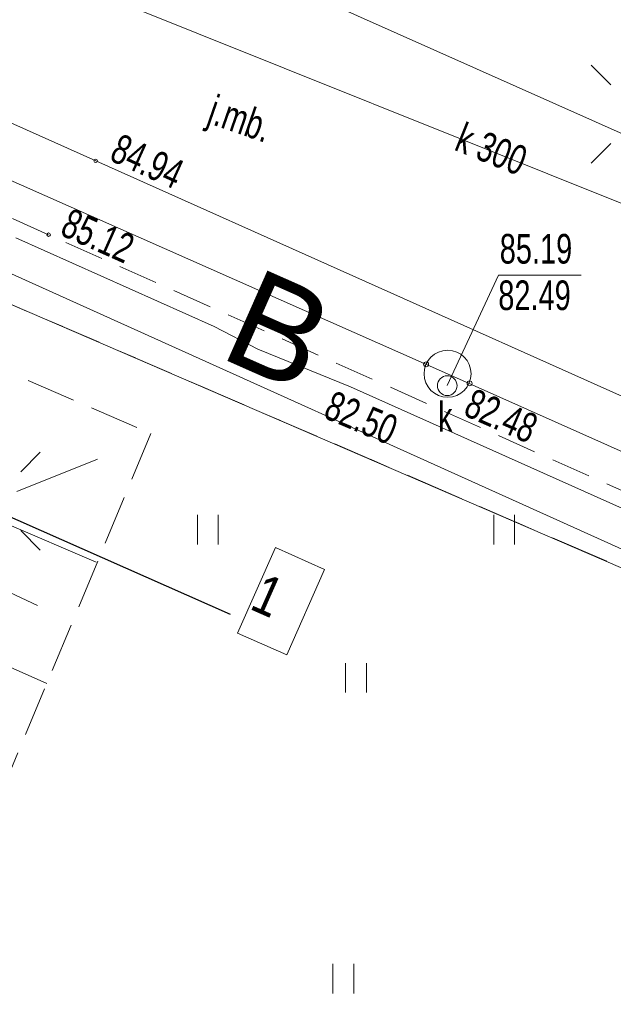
# Model space of a CAD drawing. Header units: metres. Extents: x 7446797 to 7447602, y 5789497 to 5790002.
# Tile 53 of 66: x 7447282 to 7447297, y 5789831 to 5789856. Entities that reach past the tile are written whole.
import ezdxf
from ezdxf.xclip import XClip

# ---------------------------------------------------------------- set-up
doc = ezdxf.new("R2010")
doc.units = ezdxf.units.M
doc.header["$MEASUREMENT"] = 0
doc.header["$XCLIPFRAME"] = 0
for name, pattern in [('2_BUBZ02', [1.75, 1.25, -0.5]), ('2_KTCR02', [1.5, 1, -0.5]), ('GUK', [2, 1.5, -0.5]), ('GUZ', [1, 0.5, -0.5])]:
    doc.linetypes.add(name, pattern=pattern)
doc.layers.add('700-L Mapa 1_500 dwg', color=7, linetype='Continuous')
doc.layers.add('708-L Opisy sytuacji 1_500 do legendy', color=7, linetype='Continuous')
for name, color, linetype, lineweight in [('708-L Opisy sytuacji 1_500 do legendy1', 7, 'Continuous', 13), ('708-L Opisy sytuacji 1_500 do legendy11', 7, 'Continuous', 13), ('708-L Opisy sytuacji 1_500 do legendy85', 1, 'Continuous', 25), ('798-L Zakres inwestycji9', 142, 'Continuous', 70), ('ex_02_DXF_MZ_9_BUBZ_D_L_17', 9, 'Continuous', 18), ('ex_02_DXF_MZ_9_Dzialki7', 9, 'Continuous', 18), ('ex_02_DXF_MZ_9_K1_BDOT_T_117', 9, 'Continuous', 18), ('ex_02_DXF_MZ_9_Kontury3', 9, 'Continuous', 18), ('ex_02_DXF_MZ_9_KTCR_L_17', 9, 'Continuous', 18), ('ex_02_DXF_MZ_9_KTJZ_E_T_07', 9, 'Continuous', 18), ('ex_02_DXF_MZ_9_KTKR_L_07', 9, 'Continuous', 18), ('ex_02_DXF_MZ_9_RTPW_T_17', 9, 'Continuous', 18), ('ex_02_DXF_MZ_9_SUBK_L_034', 9, 'Continuous', 18), ('ex_02_DXF_MZ_9_SUPE_D_L_31', 9, 'Continuous', 18), ('ex_02_DXF_MZ_9_SUPK_D_L_434', 9, 'Continuous', 18), ('ex_02_DXF_MZ_9_SUPK_E_T_434', 9, 'Continuous', 18), ('ex_02_DXF_MZ_9_SUPK_L_434', 9, 'Continuous', 18), ('ex_02_DXF_MZ_9_SUPW_L_05', 9, 'Continuous', 18), ('ex_02_DXF_MZ_9_SUSM_D_T_07', 9, 'Continuous', 18), ('ex_02_DXF_MZ_9_SUTK_T_034', 9, 'Continuous', 18), ('ex_02_DXF_MZ_9_SUUK_E_T_934', 9, 'Continuous', 18), ('ex_02_DXF_MZ_9_SUUK_T_234', 9, 'Continuous', 18), ('ex_02_DXF_MZ_9_Uzytki3', 9, 'Continuous', 18)]:
    doc.layers.add(name, color=color, linetype=linetype, lineweight=lineweight)
doc.styles.add('STYL_AUTOMATYCZNY_1', font='Arial.ttf', dxfattribs={"width": 0.7})
doc.styles.add('STYL_AUTOMATYCZNY_2', font='Arial.ttf')
doc.styles.add('STYL_AUTOMATYCZNY_3', font='Arial Narrow.ttf')
doc.styles.add('STYL_AUTOMATYCZNY_4', font='Arial.ttf')
doc.dimstyles.new('STYL_AUTOMATYCZNY__2', dxfattribs={"dimtxt": 1, "dimasz": 0.475, "dimexe": 0.18, "dimexo": 0.3, "dimgap": 0, "dimtad": 1, "dimzin": 0, "dimdsep": 46, "dimtxsty": 'STYL_AUTOMATYCZNY_2', "dimblk": 'ARROWHEAD_2', "dimblk1": 'ARROWHEAD_2', "dimblk2": 'ARROWHEAD_2', "dimcen": 0.09, "dimclrd": 7, "dimclre": 7, "dimclrt": 1, "dimazin": 0, "dimtfac": 1, "dimtdec": 4, "dimtmove": 0, "dimatfit": 3, "dimfxl": 1, "dimtolj": 1, "dimtzin": 0, "dimarcsym": 0})
doc.dimstyles.new('STYL_AUTOMATYCZNY__3', dxfattribs={"dimtxt": 0.18, "dimasz": 0.456, "dimexe": 0.18, "dimexo": 0.0625, "dimgap": 0, "dimtad": 0, "dimtih": 1, "dimtoh": 1, "dimdec": 4, "dimzin": 0, "dimdsep": 46, "dimcen": 0.09, "dimadec": 0, "dimazin": 0, "dimtfac": 1, "dimtdec": 4, "dimtmove": 0, "dimatfit": 3, "dimldrblk": 'ARROWHEAD_1', "dimfxl": 1, "dimtolj": 1, "dimtzin": 0, "dimarcsym": 0})

# ---------------------------------------------------------------- blocks, each defined once
blk = doc.blocks.new('Rysunek_1_9', base_point=(7447199.999970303, 5789749.99999933, -0.8674))
at = {"layer": 'ex_02_DXF_MZ_9_BUBZ_D_L_17', "color": 9, "linetype": '2_BUBZ02', "lineweight": 18}
for p, q in [((7447276.191885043, 5789849.57594084, -0.8674), (7447285.727865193, 5789845.45639508, -0.8674)), ((7447285.727865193, 5789845.45639508, -0.8674), (7447280.624362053, 5789833.20950474, -0.8674))]:
    blk.add_line(p, q, dxfattribs=at)
at = {"layer": 'ex_02_DXF_MZ_9_BUBZ_D_L_17', "color": 9, "linetype": 'Continuous', "lineweight": 18}
for p, q in [((7447282.336558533, 5789843.99338695, -0.8674), (7447284.378771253, 5789844.81284667, -0.8674)), ((7447282.022250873, 5789843.194940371, -0.8674), (7447284.345992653, 5789842.20619652, -0.8674)), ((7447281.367731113, 5789841.793431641, -0.8674), (7447282.854632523, 5789841.10543875, -0.8674)), ((7447280.663425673, 5789840.204183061, -0.8674), (7447283.089972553, 5789839.13098527, -0.8674))]:
    blk.add_line(p, q, dxfattribs=at)
at = {"layer": 'ex_02_DXF_MZ_9_Dzialki7', "color": 9, "linetype": 'Continuous', "lineweight": 18}
blk.add_line((7447209.579970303, 5789880.03999933, -0.8674), (7447413.099970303, 5789792.25999933, -0.8674), dxfattribs=at)
at = {"layer": 'ex_02_DXF_MZ_9_K1_BDOT_T_117', "color": 9, "linetype": 'Continuous', "lineweight": 18}
for p, q in [((7447286.907751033, 5789842.649541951, -0.8674), (7447286.907751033, 5789843.399541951, -0.8674)), ((7447287.432751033, 5789842.649541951, -0.8674), (7447287.432751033, 5789843.399541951, -0.8674)), ((7447294.407751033, 5789842.649541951, -0.8674), (7447294.407751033, 5789843.399541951, -0.8674)), ((7447294.932751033, 5789842.649541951, -0.8674), (7447294.932751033, 5789843.399541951, -0.8674)), ((7447290.657751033, 5789838.899541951, -0.8674), (7447290.657751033, 5789839.649541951, -0.8674)), ((7447291.182751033, 5789838.899541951, -0.8674), (7447291.182751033, 5789839.649541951, -0.8674)), ((7447290.337758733, 5789831.283220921, -0.8674), (7447290.337758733, 5789832.033220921, -0.8674)), ((7447290.862758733, 5789831.283220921, -0.8674), (7447290.862758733, 5789832.033220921, -0.8674))]:
    blk.add_line(p, q, dxfattribs=at)
at = {"layer": 'ex_02_DXF_MZ_9_Kontury3', "color": 9, "linetype": 'GUK', "lineweight": 18}
blk.add_line((7447209.578670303, 5789880.041399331, -0.8674), (7447354.519670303, 5789817.53519933, -0.8674), dxfattribs=at)
at = {"layer": 'ex_02_DXF_MZ_9_KTCR_L_17', "color": 9, "linetype": '2_KTCR02', "lineweight": 18}
for p, q in [((7447283.139970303, 5789850.489999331, -0.8674), (7447232.889970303, 5789872.979999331, -0.8674)), ((7447314.619970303, 5789836.439999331, -0.8674), (7447283.139970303, 5789850.489999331, -0.8674))]:
    blk.add_line(p, q, dxfattribs=at)
at = {"layer": 'ex_02_DXF_MZ_9_KTKR_L_07', "color": 9, "linetype": 'Continuous', "lineweight": 18}
for p, q in [((7447284.329970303, 5789852.359999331, -0.8674), (7447236.649970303, 5789873.689999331, -0.8674)), ((7447358.449970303, 5789825.949999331, -0.8674), (7447278.049970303, 5789861.78999933, -0.8674)), ((7447315.699970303, 5789838.32999933, -0.8674), (7447284.329970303, 5789852.359999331, -0.8674))]:
    blk.add_line(p, q, dxfattribs=at)
at = {"layer": 'ex_02_DXF_MZ_9_RTPW_T_17', "color": 9, "linetype": 'Continuous', "lineweight": 18}
for centre in [(7447284.329970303, 5789852.359999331, -0.8674), (7447283.139970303, 5789850.489999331, -0.8674)]:
    blk.add_circle(centre, 0.045, dxfattribs=at)
at = {"layer": 'ex_02_DXF_MZ_9_SUBK_L_034', "color": 9, "linetype": 'Continuous', "lineweight": 18}
blk.add_circle((7447293.239970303, 5789846.96999933, -0.8674), 0.5952184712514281, dxfattribs=at)
at = {"layer": 'ex_02_DXF_MZ_9_SUPE_D_L_31', "color": 9, "linetype": 'Continuous', "lineweight": 18}
for p, q in [((7447287.328957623, 5789848.165350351, -0.8674), (7447282.312772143, 5789850.41027478, -0.8674)), ((7447288.433069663, 5789847.59306363, -0.8674), (7447287.328957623, 5789848.165350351, -0.8674)), ((7447290.779962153, 5789846.639483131, -0.8674), (7447288.433069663, 5789847.59306363, -0.8674)), ((7447300.752120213, 5789842.1792134, -0.8674), (7447290.779962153, 5789846.639483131, -0.8674))]:
    blk.add_line(p, q, dxfattribs=at)
at = {"layer": 'ex_02_DXF_MZ_9_SUPK_D_L_434', "color": 9, "linetype": 'Continuous', "lineweight": 18}
blk.add_line((7447277.719970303, 5789859.26999933, -0.8674), (7447319.932431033, 5789842.354137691, -0.8674), dxfattribs=at)
at = {"layer": 'ex_02_DXF_MZ_9_SUPK_L_434', "color": 9, "linetype": 'Continuous', "lineweight": 18}
for p, q in [((7447293.239970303, 5789846.96999933, -0.8674), (7447259.429970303, 5789861.939999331, -0.8674)), ((7447344.239970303, 5789824.159999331, -0.8674), (7447293.239970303, 5789846.96999933, -0.8674))]:
    blk.add_line(p, q, dxfattribs=at)
at = {"layer": 'ex_02_DXF_MZ_9_SUPW_L_05', "color": 9, "linetype": 'Continuous', "lineweight": 18}
blk.add_line((7447269.089970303, 5789855.399999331, -0.8674), (7447308.469970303, 5789837.659999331, -0.8674), dxfattribs=at)
at = {"layer": 'ex_02_DXF_MZ_9_SUSM_D_T_07', "color": 9, "linetype": 'Continuous', "lineweight": 18}
for p, q in [((7447297.369536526, 5789854.284180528, -0.8674), (7447296.874566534, 5789854.77915052, -0.8674)), ((7447297.369536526, 5789852.799200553, -0.8674), (7447296.874566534, 5789852.304230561, -0.8674)), ((7447282.43206915, 5789844.487767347, -0.8674), (7447282.927039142, 5789844.982737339, -0.8674)), ((7447282.43206915, 5789843.002787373, -0.8674), (7447282.927039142, 5789842.507817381, -0.8674))]:
    blk.add_line(p, q, dxfattribs=at)
at = {"layer": 'ex_02_DXF_MZ_9_SUTK_T_034', "color": 9, "linetype": 'Continuous', "lineweight": 18}
for p, q in [((7447293.22997035, 5789846.669999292, -0.8674), (7447294.529825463, 5789849.46888726, -0.8674)), ((7447294.529825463, 5789849.46888726, -0.8674), (7447296.619810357, 5789849.46888726, -0.8674))]:
    blk.add_line(p, q, dxfattribs=at)
for centre in [(7447292.695714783, 5789847.21097848, -0.8674), (7447293.796457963, 5789846.72829386, -0.8674)]:
    blk.add_circle(centre, 0.0625, dxfattribs=at)
at = {"layer": 'ex_02_DXF_MZ_9_SUUK_T_234', "color": 9, "linetype": 'Continuous', "lineweight": 18}
blk.add_circle((7447293.229970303, 5789846.66999933, -0.8674), 0.25, dxfattribs=at)
at = {"layer": 'ex_02_DXF_MZ_9_Uzytki3', "color": 9, "linetype": 'GUZ', "lineweight": 18}
blk.add_line((7447209.578670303, 5789880.041399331, -0.8674), (7447354.519670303, 5789817.53519933, -0.8674), dxfattribs=at)
at = {"layer": 'ex_02_DXF_MZ_9_KTJZ_E_T_07', "color": 9, "linetype": 'Continuous', "lineweight": 18, "insert": (7447287.204669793, 5789853.580452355, -0.8674), "char_height": 0.75, "attachment_point": 4, "rotation": 340.90034753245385, "style": 'STYL_AUTOMATYCZNY_1'}
blk.add_mtext('\\A1;{\\pql;\\fArial|b0|i0|c238|p0;\\W0.700000;j.mb.}', dxfattribs=at)
at = {"layer": 'ex_02_DXF_MZ_9_RTPW_T_17', "color": 9, "linetype": 'Continuous', "lineweight": 18, "char_height": 0.75, "attachment_point": 7, "style": 'STYL_AUTOMATYCZNY_1'}
for s, insert, rotation in [('\\A1;{\\pql;\\fArial|b0|i0|c238|p0;\\W0.700000;84.94}', (7447284.643318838, 5789852.378512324, -0.8674), 335.6687573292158), ('\\A1;{\\pql;\\fArial|b0|i0|c238|p0;\\W0.700000;85.12}', (7447283.390871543, 5789850.489702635, -0.8674), 335.9312774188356)]:
    blk.add_mtext(s, dxfattribs=dict(at, insert=insert, rotation=rotation))
at = {"layer": 'ex_02_DXF_MZ_9_SUPK_E_T_434', "color": 9, "linetype": 'Continuous', "lineweight": 18, "insert": (7447293.374091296, 5789852.636155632, -0.8674), "char_height": 0.75, "attachment_point": 7, "rotation": 338.02200006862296, "style": 'STYL_AUTOMATYCZNY_1'}
blk.add_mtext('\\A1;{\\pql;\\fArial|b0|i0|c238|p0;\\W0.700000;k 300}', dxfattribs=at)
at = {"layer": 'ex_02_DXF_MZ_9_SUTK_T_034', "color": 9, "linetype": 'Continuous', "lineweight": 18, "char_height": 0.75, "style": 'STYL_AUTOMATYCZNY_1'}
for s, insert, attachment_point in [('\\A1;{\\pql;\\fArial|b0|i0|c238|p0;\\W0.700000;85.19}', (7447294.559750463, 5789849.749192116, -0.8674), 7), ('\\A1;{\\pql;\\fArial|b0|i0|c238|p0;\\W0.700000;82.49}', (7447294.523003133, 5789849.333040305, -0.8674), 1)]:
    blk.add_mtext(s, dxfattribs=dict(at, insert=insert, attachment_point=attachment_point))
at = {"layer": 'ex_02_DXF_MZ_9_SUTK_T_034', "color": 9, "linetype": 'Continuous', "lineweight": 18, "char_height": 0.75, "attachment_point": 1, "style": 'STYL_AUTOMATYCZNY_1'}
for s, insert, rotation in [('\\A1;{\\pql;\\fArial|b0|i0|c238|p0;\\W0.700000;82.50}', (7447290.353882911, 5789846.5634901, -0.8674), 337.1263351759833), ('\\A1;{\\pql;\\fArial|b0|i0|c238|p0;\\W0.700000;82.48}', (7447293.909085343, 5789846.622057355, -0.8674), 336.2848028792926)]:
    blk.add_mtext(s, dxfattribs=dict(at, insert=insert, rotation=rotation))
at = {"layer": 'ex_02_DXF_MZ_9_SUUK_E_T_934', "color": 9, "linetype": 'Continuous', "lineweight": 18, "insert": (7447292.997567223, 5789846.255393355, -0.8674), "char_height": 0.75, "attachment_point": 1, "style": 'STYL_AUTOMATYCZNY_1'}
blk.add_mtext('\\A1;{\\pql;\\fArial|b0|i0|c238|p0;\\W0.700000;k}', dxfattribs=at)
blk = doc.blocks.new('*D14', base_point=(7447251.909700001, 5789835.3271, -0.8674))
at = {"layer": '708-L Opisy sytuacji 1_500 do legendy1', "color": 7, "linetype": 'Continuous', "lineweight": 13, "transparency": 16777216}
for p, q in [((7447261.376930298, 5789868.84650156, -0.8674), (7447260.793819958, 5789868.42127745, -0.8674)), ((7447261.085375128, 5789868.633889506, -0.8674), (7447274.79926784, 5789862.556959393, -0.8674)), ((7447265.608166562, 5789841.815273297, -0.8674), (7447274.989171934, 5789862.985518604, -0.8674)), ((7447275.09082301, 5789862.769571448, -0.8674), (7447274.50771267, 5789862.344347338, -0.8674)), ((7447274.79926784, 5789862.556959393, -0.8674), (7447283.164744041, 5789858.850031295, -0.8674))]:
    blk.add_line(p, q, dxfattribs=at)
at = {"layer": '708-L Opisy sytuacji 1_500 do legendy85', "color": 1, "lineweight": 25, "transparency": 16777216, "insert": (7447266.454514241, 5789866.473461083, -0.8674), "char_height": 1, "attachment_point": 7, "rotation": 336.1008054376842, "style": 'STYL_AUTOMATYCZNY_2'}
blk.add_mtext('\\A1;{\\pql;\\fArial|b0|i0|c238|p0;\\W1.000000;15,00}', dxfattribs=at)
blk = doc.blocks.new('ARROWHEAD_2')
at = {"color": 0, "linetype": 'Continuous', "lineweight": 0}
for p, q in [((-0.3781315, -0.655), (0.3781315, 0.655)), ((0, 0), (-1, 0))]:
    blk.add_line(p, q, dxfattribs=at)
blk = doc.blocks.new('*D15', base_point=(7447251.909700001, 5789835.3271, -0.8674))
at = {"layer": '708-L Opisy sytuacji 1_500 do legendy1', "color": 7, "linetype": 'Continuous', "lineweight": 13, "transparency": 16777216}
for p, q in [((7447275.09082301, 5789862.769571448, -0.8674), (7447274.50771267, 5789862.344347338, -0.8674)), ((7447274.79926784, 5789862.556959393, -0.8674), (7447283.164744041, 5789858.850031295, -0.8674)), ((7447277.680322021, 5789846.473259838, -0.8674), (7447283.354648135, 5789859.278590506, -0.8674)), ((7447282.873188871, 5789858.63741924, -0.8674), (7447283.456299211, 5789859.062643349, -0.8674)), ((7447283.164744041, 5789858.850031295, -0.8674), (7447283.444164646, 5789858.726213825, -0.8674))]:
    blk.add_line(p, q, dxfattribs=at)
at = {"layer": '708-L Opisy sytuacji 1_500 do legendy85', "color": 1, "lineweight": 25, "transparency": 16777216, "insert": (7447277.842860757, 5789861.427032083, -0.8674), "char_height": 1, "attachment_point": 7, "rotation": 336.1008054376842, "style": 'STYL_AUTOMATYCZNY_2'}
blk.add_mtext('\\A1;{\\pql;\\fArial|b0|i0|c238|p0;\\W1.000000;9,15}', dxfattribs=at)
blk = doc.blocks.new('ARROWHEAD_1')
at = {"color": 0, "linetype": 'Continuous', "lineweight": 0}
blk.add_line((0, 0), (-1, 0), dxfattribs=at)
blk.add_circle((0, 0), 0.25, dxfattribs=at)

msp = doc.modelspace()

# ---------------------------------------------------------------- linework, layer by layer
at = {"layer": '708-L Opisy sytuacji 1_500 do legendy11', "color": 7, "linetype": 'Continuous', "lineweight": 13, "elevation": -0.8674, "flags": 128}
msp.add_lwpolyline([(7447288.87845379, 5789842.571570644), (7447290.125362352, 5789842.01903809), (7447289.166398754, 5789839.854930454), (7447287.919490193, 5789840.407463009)], close=True, dxfattribs=at)

# ---------------------------------------------------------------- block references
at = {"layer": '700-L Mapa 1_500 dwg', "color": 52, "linetype": 'Continuous', "lineweight": 25}
ref = msp.add_blockref('Rysunek_1_9', (7447199.999970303, 5789749.99999933, -0.8674), dxfattribs=at)
XClip(ref).set_block_clipping_path([(7446797.499970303, 5789497.49999933), (7447602.499970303, 5790002.49999933)])

# ---------------------------------------------------------------- texts
at = {"layer": '708-L Opisy sytuacji 1_500 do legendy85', "color": 1, "linetype": 'Continuous', "lineweight": 25, "insert": (7447288.196407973, 5789841.032387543, -0.8674), "char_height": 0.9999999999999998, "attachment_point": 7, "rotation": 336.10081669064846, "style": 'STYL_AUTOMATYCZNY_3'}
msp.add_mtext('\\A1;{\\pql;\\fArial Narrow|b0|i0|c238|p0;\\W1.000000;1}', dxfattribs=at)
at = {"layer": '798-L Zakres inwestycji9', "color": 142, "linetype": 'Continuous', "lineweight": 70, "insert": (7447287.403219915, 5789847.412759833, -0.8674), "char_height": 2.5, "attachment_point": 7, "rotation": 336.10080936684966, "style": 'STYL_AUTOMATYCZNY_4'}
msp.add_mtext('\\A1;{\\pql;\\fArial|b0|i0|c238|p0;\\W1.000000;B}', dxfattribs=at)

# ---------------------------------------------------------------- dimensions: what is measured, and where the dimension line sits
at = {"layer": '708-L Opisy sytuacji 1_500 do legendy', "color": 7, "linetype": 'Continuous', "lineweight": 13}
for base, p1, p2, picture, middle in [((7447274.79926784, 5789862.556959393, -0.8674), (7447251.772735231, 5789847.617925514, -0.8674), (7447265.486627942, 5789841.540995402, -0.8674), '*D14', (7447268.188550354, 5789866.2519618, -0.8674)), ((7447283.164744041, 5789858.850031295, -0.8674), (7447265.486627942, 5789841.540995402, -0.8674), (7447277.558783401, 5789846.198981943, -0.8674), '*D15', (7447279.229007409, 5789861.359690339, -0.8674))]:
    dim = msp.add_linear_dim(base=base, p1=p1, p2=p2, angle=336.1008054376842, dimstyle='STYL_AUTOMATYCZNY__2', dxfattribs=at)
    dim.commit()
    dim.dimension.update_dxf_attribs({"geometry": picture, "text_midpoint": middle, "dimtype": 160, "text_rotation": 336.1008054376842})

# ---------------------------------------------------------------- leaders
at = {"layer": '708-L Opisy sytuacji 1_500 do legendy11', "color": 7, "linetype": 'Continuous', "lineweight": 13, "annotation_type": 0, "has_hookline": 1, "hookline_direction": 0, "text_width": 0.3021828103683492, "horizontal_direction": (0.9142597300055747, -0.4051285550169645, 0)}
msp.add_leader([(7447248.717948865, 5789855.534255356, -0.8674), (7447250.936862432, 5789857.189038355, -0.8674), (7447287.73620297, 5789840.882442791, -0.8674)], dimstyle='STYL_AUTOMATYCZNY__3', dxfattribs=at)

doc.saveas('drawing.dxf')
